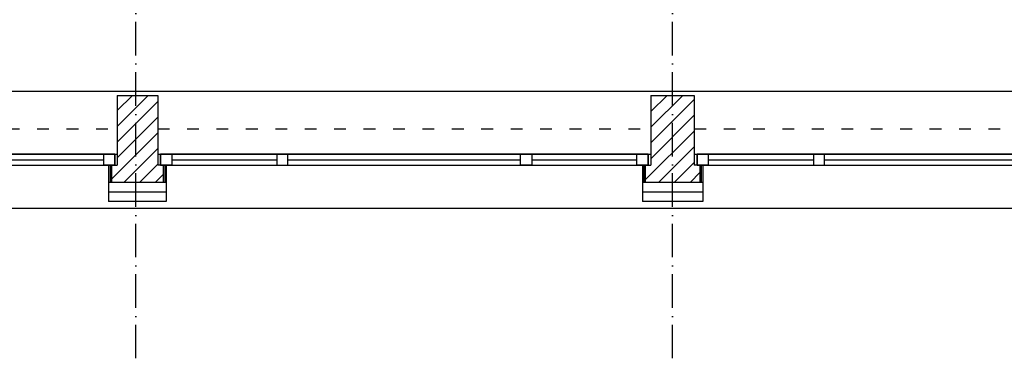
# Model space of a CAD drawing. Header units: millimetres. Extents: x 167273 to 188273, y -125105 to -88145.
# Tile 159 of 210: x 174529 to 175232, y -97212 to -96970. Entities that reach past the tile are written whole.
import ezdxf

# ---------------------------------------------------------------- set-up
doc = ezdxf.new("R2010")
doc.units = ezdxf.units.MM
doc.linetypes.add('ACAD_ISO03W100', pattern=[30, 12, -18])
doc.linetypes.add('ACAD_ISO10W100', pattern=[18, 12, -3, 0, -3])
for name, color, linetype in [('a-osie', 1, 'ACAD_ISO10W100'), ('b-izolacja', 8, 'BATTING'), ('b-okna', 6, 'Continuous'), ('b-przerywana1', 9, 'ACAD_ISO03W100'), ('b-widokowa', 7, 'Continuous'), ('b-ściany', 2, 'Continuous'), ('h-hatch', 8, 'Continuous')]:
    doc.layers.add(name, color=color, linetype=linetype)
doc.linetypes.add('BATTING', pattern='A,0.0001,-0.1,[134,ltypeshp.shx,S=0.1,R=0,X=-0.1,Y=0],-0.2,[134,ltypeshp.shx,S=0.1,R=180,X=0.1,Y=0],-0.1', length=0.4001)
pattern_1 = [(45, (15000, 0), (-5.61266008, 5.61266008), [])]

# ---------------------------------------------------------------- blocks, each defined once
blk = doc.blocks.new('okno_')
at = {"layer": 'b-okna'}
for p, q in [((-166, -4), (-91, -4)), ((-83, -4), (83, -4)), ((91, -4), (166, -4))]:
    blk.add_line(p, q, dxfattribs=at)
for points in [[(-174, -8), (174, -8), (174, 0), (-174, 0)], [(-174, 0), (-166, 0), (-166, -8), (-174, -8)], [(-83, 0), (-91, 0), (-91, -8), (-83, -8)], [(83, 0), (91, 0), (91, -8), (83, -8)], [(166, 0), (174, 0), (174, -8), (166, -8)]]:
    blk.add_lwpolyline(points, close=True, dxfattribs=at)

msp = doc.modelspace()

# ---------------------------------------------------------------- hatches: boundary and pattern name
at = {"layer": 'h-hatch'}
h = msp.add_hatch(dxfattribs=at)
h.set_pattern_fill('ANSI31', color=256, scale=2.5, style=0)
h.set_pattern_definition(pattern_1)
h.paths.add_polyline_path([(174627.44, -97023.89), (174598.44, -97023.89), (174598.44, -97073.89), (174594.44, -97073.89), (174594.44, -97085.89), (174631.44, -97085.89), (174631.44, -97073.89), (174629.44, -97073.89), (174627.44, -97073.89)])
h = msp.add_hatch(dxfattribs=at)
h.set_pattern_fill('ANSI31', color=256, scale=2.5, style=0)
h.set_pattern_definition(pattern_1)
h.paths.add_polyline_path([(175010.44, -97023.89), (174979.44, -97023.89), (174979.44, -97073.89), (174975.44, -97073.89), (174975.44, -97085.89), (175014.44, -97085.89), (175014.44, -97073.89), (175012.44, -97073.89), (175010.44, -97073.89)])

# ---------------------------------------------------------------- linework, layer by layer
at = {"layer": 'a-osie', "ltscale": 2}
for p, q in [((174611.94, -97211.89), (174611.94, -96011.89)), ((174994.94, -97211.89), (174994.94, -96011.89))]:
    msp.add_line(p, q, dxfattribs=at)
at = {"layer": 'b-izolacja', "ltscale": 2}
for p, q in [((174593.44, -97073.89), (174593.44, -97085.89)), ((174632.44, -97073.89), (174632.44, -97085.89)), ((174974.44, -97073.89), (174974.44, -97085.89)), ((175015.44, -97073.89), (175015.44, -97085.89))]:
    msp.add_line(p, q, dxfattribs=at)
at = {"layer": 'b-izolacja', "ltscale": 16}
for p, q in [((174592.44, -97092.89), (174633.44, -97092.89)), ((174973.44, -97092.89), (175016.44, -97092.89))]:
    msp.add_line(p, q, dxfattribs=at)
at = {"layer": 'b-okna'}
for p, q in [((174247.44, -97065.89), (174598.44, -97065.89)), ((174627.44, -97065.89), (174979.44, -97065.89)), ((175010.44, -97065.89), (175362.44, -97065.89)), ((174253.44, -97073.89), (174592.44, -97073.89)), ((174633.44, -97073.89), (174973.44, -97073.89)), ((175016.44, -97073.89), (175356.44, -97073.89))]:
    msp.add_line(p, q, dxfattribs=at)
at = {"layer": 'b-przerywana1', "ltscale": 0.7}
for p, q in [((174247.44, -97047.89), (174598.44, -97047.89)), ((174627.44, -97047.89), (174979.44, -97047.89)), ((175010.44, -97047.89), (175362.44, -97047.89))]:
    msp.add_line(p, q, dxfattribs=at)
at = {"layer": 'b-widokowa'}
for p, q in [((173487.44, -97020.89), (175747.44, -97020.89)), ((174594.44, -97073.89), (174594.44, -97085.89)), ((174631.44, -97073.89), (174631.44, -97085.89)), ((174975.44, -97073.89), (174975.44, -97085.89)), ((175014.44, -97073.89), (175014.44, -97085.89)), ((174592.44, -97085.89), (174633.44, -97085.89)), ((174973.44, -97085.89), (175016.44, -97085.89)), ((175741.44, -97104.89), (173452.44, -97104.89))]:
    msp.add_line(p, q, dxfattribs=at)
at = {"layer": 'b-ściany'}
for p, q in [((174598.44, -97023.89), (174598.44, -97073.89)), ((174598.44, -97023.89), (174627.44, -97023.89)), ((174627.44, -97023.89), (174627.44, -97073.89)), ((174979.44, -97023.89), (174979.44, -97073.89)), ((174979.44, -97023.89), (175010.44, -97023.89)), ((175010.44, -97023.89), (175010.44, -97073.89)), ((174592.44, -97073.89), (174598.44, -97073.89)), ((174592.44, -97073.89), (174592.44, -97099.89)), ((174633.44, -97073.89), (174627.44, -97073.89)), ((174633.44, -97073.89), (174633.44, -97099.89)), ((174973.44, -97073.89), (174979.44, -97073.89)), ((174973.44, -97073.89), (174973.44, -97099.89)), ((175016.44, -97073.89), (175010.44, -97073.89)), ((175016.44, -97073.89), (175016.44, -97099.89)), ((174633.44, -97099.89), (174592.44, -97099.89)), ((175016.44, -97099.89), (174973.44, -97099.89))]:
    msp.add_line(p, q, dxfattribs=at)

# ---------------------------------------------------------------- block references
at = {"layer": 'b-okna'}
for p in [(174422.94, -97065.89), (174803.44, -97065.89), (175186.44, -97065.89)]:
    msp.add_blockref('okno_', p, dxfattribs=at)

doc.saveas('drawing.dxf')
